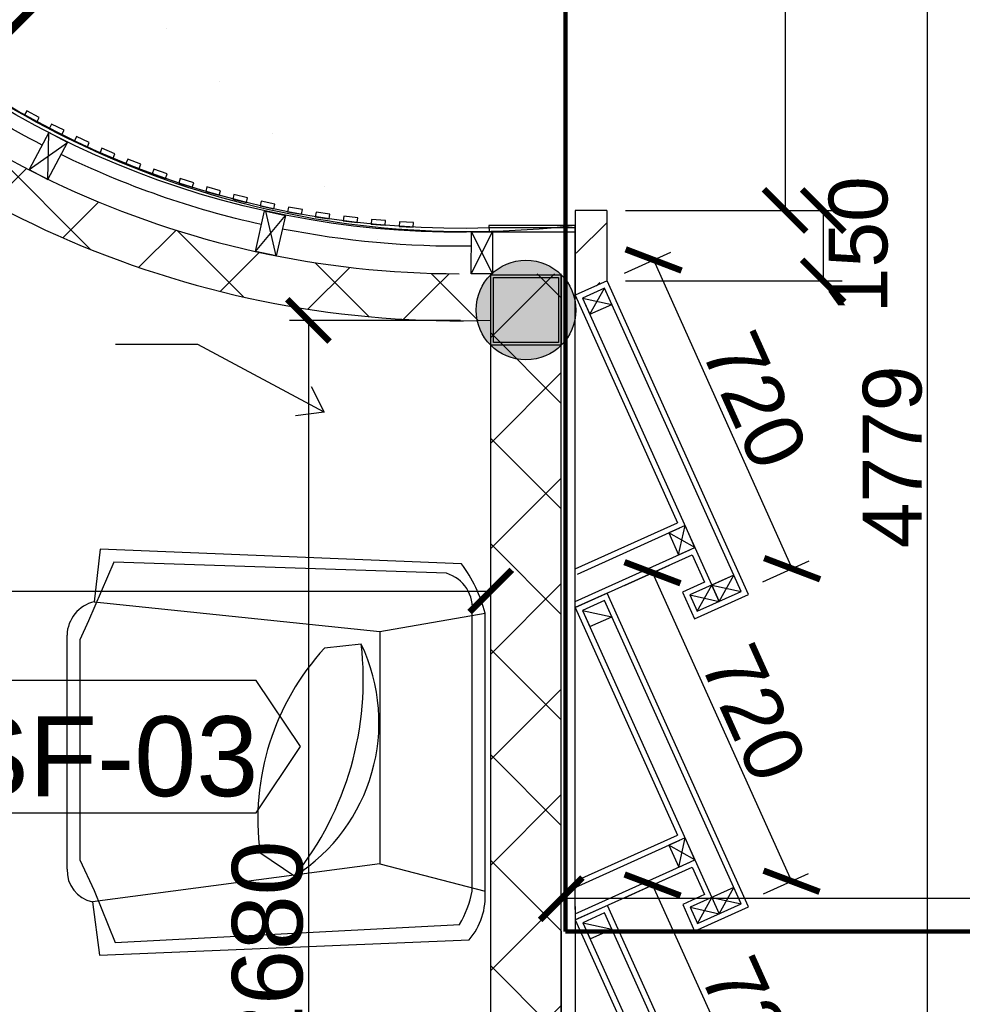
# Model space of a CAD drawing. Header units: millimetres. Extents: x 0 to 3025797, y 0 to 2968463.
# Tile 10 of 26: x 133922 to 135926, y 450889 to 452985. Entities that reach past the tile are written whole.
import ezdxf
from ezdxf import colors
from ezdxf.entities.mleader import LeaderData, LeaderLine
from ezdxf.enums import TextEntityAlignment as Align
from ezdxf.math import Vec2, Vec3

# ---------------------------------------------------------------- set-up
doc = ezdxf.new("R2010")
doc.units = ezdxf.units.MM
doc.header["$PDMODE"] = 35
doc.layers.get('0').update_dxf_attribs({"color": 252})
doc.layers.get('Defpoints').update_dxf_attribs({"color": 9})
for name, color, linetype in [('100 wall', 252, 'Continuous'), ('corridor', 252, 'Continuous'), ('DIM - PARTITION LINEOUT', 252, 'Continuous'), ('FLR-TEXT', 252, 'Continuous'), ('FURN', 252, 'Continuous'), ('FURN - LOOSE', 252, 'Continuous'), ('FURN-ANNO-TAG', 252, 'Continuous'), ('FURNITURE', 252, 'Continuous'), ('NEW I SECTION ADD', 252, 'Continuous'), ('partition', 252, 'Continuous'), ('TEXT', 252, 'Continuous'), ('TEXT-LEGN', 252, 'Continuous')]:
    doc.layers.add(name, color=color, linetype=linetype)
for name, color, linetype, lineweight in [('150 wall', 252, 'Continuous', 30), ('A-FLOR-OTLN', 252, 'Continuous', 100), ('C-BEAM-1', 252, 'Continuous', 20)]:
    doc.layers.add(name, color=color, linetype=linetype, lineweight=lineweight)
doc.styles.add('ARIAL', font='arial.ttf')
doc.styles.get("Standard").update_dxf_attribs({"font": 'arial.ttf'})
doc.dimstyles.new('DIM 75', dxfattribs={"dimtxt": 150, "dimasz": 90, "dimexe": 40, "dimexo": 40, "dimgap": 10, "dimtad": 1, "dimdec": 0, "dimzin": 0, "dimdsep": 46, "dimtxsty": 'ARIAL', "dimblk": 'ARCHTICK', "dimcen": 0, "dimclrd": 8, "dimclre": 8, "dimclrt": 256, "dimadec": 0, "dimazin": 0, "dimtfac": 1, "dimtdec": 0, "dimtmove": 2, "dimatfit": 3, "dimfxl": 100, "dimtolj": 1, "dimtzin": 0, "dimlwd": -1, "dimlwe": -1, "dimarcsym": 0})

# ---------------------------------------------------------------- blocks, each defined once
blk = doc.blocks.new('A$Cba75a9a6')
blk.add_wipeout([(1120.1, 326.5), (1087.3, 1112.5), (1038.8, 1139.7), (983.7, 1146.2), (392.5, 1146.2), (337.5, 1126.4), (287.3, 1096.4), (256.1, 327.4), (367.7, 312.5), (393.6, 274.1), (439, 257.2), (937.2, 257.2), (981.5, 271.8), (1006.5, 311.3)]).dxf.layer = 'FURNITURE'
at = {"layer": 'FURNITURE'}
for p, q in [((983.7, 1146.2), (392.5, 1146.2)), ((431.3, 922.8), (392.5, 1146.2)), ((925.7, 922.5), (983.7, 1146.2)), ((983.7, 1119), (392.5, 1119)), ((1120.1, 326.5), (1087.3, 1112.5)), ((287.3, 1096.4), (256.1, 327.4)), ((1092.8, 359.4), (1055, 1092.3)), ((307.5, 1064), (283.4, 356.7)), ((368.1, 315.3), (431.3, 922.8)), ((431.3, 922.8), (925.7, 922.5)), ((925.7, 922.5), (1006.5, 311.3)), ((457.9, 883), (466.5, 805.1)), ((901.3, 667.6), (951.8, 741.5)), ((283.4, 356.7), (408.5, 303.2)), ((982.2, 315.3), (1092.8, 359.4)), ((256.1, 327.4), (368.1, 315.3)), ((917.4, 284.5), (982.2, 315.3)), ((1006.5, 311.3), (1120.1, 326.5)), ((408.5, 303.2), (448.7, 284.5)), ((448.7, 284.5), (917.4, 284.5)), ((439, 257.2), (937.2, 257.2))]:
    blk.add_line(p, q, dxfattribs=at)
for centre, radius, start, end in [((467.5, 851.9), 303.7, 104.296, 126.4061), ((995, 1004.8), 141.9, 49.4072, 94.5532), ((381.9, 1042), 77.6, 82.1574, 163.5533), ((938.3, 888.7), 234.6, 60.18, 78.8415), ((624.7, 532.5), 388.2, 32.5848, 115.4491), ((533.7, 214.5), 672.8, 51.5722, 96.4616), ((831, 1201.6), 538.6, 227.4054, 277.4999), ((440.9, 331.9), 74.7, 192.8666, 268.5307), ((939.1, 326.2), 69, 268.4311, 347.461)]:
    blk.add_arc(centre, radius, start, end, dxfattribs=at)
blk = doc.blocks.new('_ArchTick')
at = {"color": 0, "linetype": 'ByBlock', "const_width": 0.15}
blk.add_lwpolyline([(-0.5, -0.5), (0.5, 0.5)], dxfattribs=at)
blk = doc.blocks.new('*D3234')
at = {"layer": 'Defpoints', "color": 0, "transparency": 16777216}
for p in [(135073.4, 451084.9), (137469.9, 451044.2), (135073.4, 450580.4)]:
    blk.add_point(p, dxfattribs=at)
at = {"layer": 'DIM - PARTITION LINEOUT', "color": 8}
for p, q in [((135073.4, 451044.9), (135073.4, 450540.4)), ((137469.9, 451004.2), (137469.9, 450540.4)), ((137469.9, 450580.4), (135073.4, 450580.4))]:
    blk.add_line(p, q, dxfattribs=at)
at = {"layer": 'DIM - PARTITION LINEOUT', "color": 8, "xscale": 90, "yscale": 90, "zscale": 90, "rotation": 180}
blk.add_blockref('_ArchTick', (135073.4, 450580.4), dxfattribs=at)
at = {"layer": 'DIM - PARTITION LINEOUT', "color": 8, "xscale": 90, "yscale": 90, "zscale": 90}
blk.add_blockref('_ArchTick', (137469.9, 450580.4), dxfattribs=at)
at = {"layer": 'DIM - PARTITION LINEOUT', "insert": (136271.7, 450654.3), "char_height": 125, "attachment_point": 5, "style": 'ARIAL'}
blk.add_mtext('\\A1;2397', dxfattribs=at)
blk = doc.blocks.new('*D3449')
at = {"layer": 'Defpoints', "color": 0, "transparency": 16777216}
for p in [(135170.1, 452578.8), (135170.1, 452429.2), (135630.6, 452429.2)]:
    blk.add_point(p, dxfattribs=at)
at = {"layer": 'DIM - PARTITION LINEOUT', "color": 8}
for p, q in [((135210.1, 452578.8), (135670.6, 452578.8)), ((135630.6, 452578.8), (135630.6, 452429.2)), ((135210.1, 452429.2), (135670.6, 452429.2))]:
    blk.add_line(p, q, dxfattribs=at)
at = {"layer": 'DIM - PARTITION LINEOUT', "color": 8, "xscale": 90, "yscale": 90, "zscale": 90}
for p, rotation in [((135630.6, 452578.8), 89.99988776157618), ((135630.6, 452429.2), 269.9998877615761)]:
    blk.add_blockref('_ArchTick', p, dxfattribs=dict(at, rotation=rotation))
at = {"layer": 'DIM - PARTITION LINEOUT', "insert": (135705.5, 452505.9), "char_height": 125, "attachment_point": 5, "rotation": 89.9999, "style": 'ARIAL'}
blk.add_mtext('\\A1;150', dxfattribs=at)
blk = doc.blocks.new('*D3242')
at = {"layer": 'Defpoints', "color": 0, "transparency": 16777216}
for p in [(135171.2, 452429.2), (135564.5, 451816.5), (135465.8, 451772.3)]:
    blk.add_point(p, dxfattribs=at)
at = {"layer": 'DIM - PARTITION LINEOUT', "color": 8}
for p, q in [((135207.7, 452445.6), (135306.4, 452489.9)), ((135269.9, 452473.5), (135564.5, 451816.5)), ((135502.3, 451788.6), (135601, 451832.9))]:
    blk.add_line(p, q, dxfattribs=at)
at = {"layer": 'DIM - PARTITION LINEOUT', "color": 8, "xscale": 90, "yscale": 90, "zscale": 90}
for p, rotation in [((135269.9, 452473.5), 114.1544434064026), ((135564.5, 451816.5), 294.1544434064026)]:
    blk.add_blockref('_ArchTick', p, dxfattribs=dict(at, rotation=rotation))
at = {"layer": 'DIM - PARTITION LINEOUT', "insert": (135484.6, 452175.2), "char_height": 125, "attachment_point": 5, "rotation": 294.1544, "style": 'ARIAL'}
blk.add_mtext('\\A1;720', dxfattribs=at)
blk = doc.blocks.new('*D3243')
at = {"layer": 'Defpoints', "color": 0, "transparency": 16777216}
for p in [(135171.4, 451764.6), (135563.2, 451151.4), (135467, 451108.1)]:
    blk.add_point(p, dxfattribs=at)
at = {"layer": 'DIM - PARTITION LINEOUT', "color": 8}
for p, q in [((135207.8, 451781), (135304, 451824.3)), ((135267.5, 451807.9), (135563.2, 451151.4)), ((135503.5, 451124.5), (135599.6, 451167.8))]:
    blk.add_line(p, q, dxfattribs=at)
at = {"layer": 'DIM - PARTITION LINEOUT', "color": 8, "xscale": 90, "yscale": 90, "zscale": 90}
for p, rotation in [((135267.5, 451807.9), 114.2425013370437), ((135563.2, 451151.4), 294.2425013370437)]:
    blk.add_blockref('_ArchTick', p, dxfattribs=dict(at, rotation=rotation))
at = {"layer": 'DIM - PARTITION LINEOUT', "insert": (135482.7, 451509.9), "char_height": 125, "attachment_point": 5, "rotation": 294.2425, "style": 'ARIAL'}
blk.add_mtext('\\A1;720', dxfattribs=at)
blk = doc.blocks.new('*D3248')
at = {"layer": 'Defpoints', "color": 0, "transparency": 16777216}
for p in [(134856.1, 454444.1), (136032.3, 449648.7), (136431.1, 449648.7)]:
    blk.add_point(p, dxfattribs=at)
at = {"layer": 'DIM - PARTITION LINEOUT', "color": 8}
for p, q in [((134896.1, 454444.1), (136471.1, 454444.1)), ((136431.1, 454444.1), (136431.1, 449648.7)), ((136072.3, 449648.7), (136471.1, 449648.7))]:
    blk.add_line(p, q, dxfattribs=at)
at = {"layer": 'DIM - PARTITION LINEOUT', "color": 8, "xscale": 90, "yscale": 90, "zscale": 90}
for p, rotation in [((136431.1, 454444.1), 90), ((136431.1, 449648.7), 270)]:
    blk.add_blockref('_ArchTick', p, dxfattribs=dict(at, rotation=rotation))
at = {"layer": 'DIM - PARTITION LINEOUT', "insert": (136357.3, 452046.4), "char_height": 125, "attachment_point": 5, "rotation": 90, "style": 'ARIAL'}
blk.add_mtext('\\A1;4795', dxfattribs=at)
blk = doc.blocks.new('*D3254')
at = {"layer": 'Defpoints', "color": 0, "transparency": 16777216}
for p in [(135171.5, 451099.9), (135563.3, 450486.7), (135467.2, 450443.4)]:
    blk.add_point(p, dxfattribs=at)
at = {"layer": 'DIM - PARTITION LINEOUT', "color": 8}
for p, q in [((135208, 451116.4), (135304.2, 451159.7)), ((135267.7, 451143.2), (135563.3, 450486.7)), ((135503.6, 450459.9), (135599.8, 450503.2))]:
    blk.add_line(p, q, dxfattribs=at)
at = {"layer": 'DIM - PARTITION LINEOUT', "color": 8, "xscale": 90, "yscale": 90, "zscale": 90}
for p, rotation in [((135267.7, 451143.2), 114.2425013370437), ((135563.3, 450486.7), 294.2425013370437)]:
    blk.add_blockref('_ArchTick', p, dxfattribs=dict(at, rotation=rotation))
at = {"layer": 'DIM - PARTITION LINEOUT', "insert": (135482.8, 450845.3), "char_height": 125, "attachment_point": 5, "rotation": 294.2425, "style": 'ARIAL'}
blk.add_mtext('\\A1;720', dxfattribs=at)
blk = doc.blocks.new('*D3157')
at = {"layer": 'Defpoints', "color": 0, "transparency": 16777216}
for p in [(134856.2, 454444.1), (134856.1, 449665), (135851.8, 449665)]:
    blk.add_point(p, dxfattribs=at)
at = {"layer": 'DIM - PARTITION LINEOUT', "color": 8}
for p, q in [((134896.2, 454444.1), (135891.8, 454444.1)), ((135851.8, 454444.1), (135851.8, 449665)), ((134896.1, 449665), (135891.8, 449665))]:
    blk.add_line(p, q, dxfattribs=at)
at = {"layer": 'DIM - PARTITION LINEOUT', "color": 8, "xscale": 90, "yscale": 90, "zscale": 90}
for p, rotation in [((135851.8, 454444.1), 90), ((135851.8, 449665), 270)]:
    blk.add_blockref('_ArchTick', p, dxfattribs=dict(at, rotation=rotation))
at = {"layer": 'DIM - PARTITION LINEOUT', "insert": (135778, 452054.5), "char_height": 125, "attachment_point": 5, "rotation": 90, "style": 'ARIAL'}
blk.add_mtext('\\A1;4779', dxfattribs=at)
blk = doc.blocks.new('*D3163')
at = {"layer": 'Defpoints', "color": 0, "transparency": 16777216}
for p in [(135073.4, 451114.3), (135073.4, 451084.8), (137470, 451044.1)]:
    blk.add_point(p, dxfattribs=at)
at = {"layer": 'DIM - PARTITION LINEOUT', "color": 8}
for p, q in [((135073.4, 451124.8), (135073.4, 451154.3)), ((137470, 451084.1), (137470, 451154.3)), ((137470, 451114.3), (135073.4, 451114.3))]:
    blk.add_line(p, q, dxfattribs=at)
at = {"layer": 'DIM - PARTITION LINEOUT', "color": 8, "xscale": 90, "yscale": 90, "zscale": 90, "rotation": 180}
blk.add_blockref('_ArchTick', (135073.4, 451114.3), dxfattribs=at)
at = {"layer": 'DIM - PARTITION LINEOUT', "color": 8, "xscale": 90, "yscale": 90, "zscale": 90}
blk.add_blockref('_ArchTick', (137470, 451114.3), dxfattribs=at)
at = {"layer": 'DIM - PARTITION LINEOUT', "insert": (136271.7, 451188.2), "char_height": 125, "attachment_point": 5, "style": 'ARIAL'}
blk.add_mtext('\\A1;2397', dxfattribs=at)
blk = doc.blocks.new('*D3176')
at = {"layer": 'Defpoints', "color": 0, "transparency": 16777216}
for p in [(131804.9, 452049.2), (134923.5, 451768.9), (134923.5, 451701.2)]:
    blk.add_point(p, dxfattribs=at)
at = {"layer": 'DIM - PARTITION LINEOUT', "color": 8}
for p, q in [((131804.9, 452009.2), (131804.9, 451728.9)), ((134923.5, 451741.2), (134923.5, 451808.9)), ((131804.9, 451768.9), (134923.5, 451768.9))]:
    blk.add_line(p, q, dxfattribs=at)
at = {"layer": 'DIM - PARTITION LINEOUT', "color": 8, "xscale": 90, "yscale": 90, "zscale": 90, "rotation": 180}
blk.add_blockref('_ArchTick', (131804.9, 451768.9), dxfattribs=at)
at = {"layer": 'DIM - PARTITION LINEOUT', "color": 8, "xscale": 90, "yscale": 90, "zscale": 90}
blk.add_blockref('_ArchTick', (134923.5, 451768.9), dxfattribs=at)
at = {"layer": 'DIM - PARTITION LINEOUT', "insert": (133364.2, 451842.8), "char_height": 125, "attachment_point": 5, "style": 'ARIAL'}
blk.add_mtext('\\A1;3119', dxfattribs=at)
blk = doc.blocks.new('*D3331')
at = {"layer": 'Defpoints', "color": 0, "transparency": 16777216}
for p in [(134899.4, 452344.6), (134535.7, 449665), (134899.7, 449665)]:
    blk.add_point(p, dxfattribs=at)
at = {"layer": 'DIM - PARTITION LINEOUT', "color": 8, "transparency": 16777216}
for p, q in [((134859.4, 452344.6), (134495.7, 452344.6)), ((134535.7, 452344.6), (134535.7, 449665)), ((134859.7, 449665), (134495.7, 449665))]:
    blk.add_line(p, q, dxfattribs=at)
at = {"layer": 'DIM - PARTITION LINEOUT', "color": 8, "transparency": 16777216, "xscale": 90, "yscale": 90, "zscale": 90}
for p, rotation in [((134535.7, 452344.6), 90), ((134535.7, 449665), 270)]:
    blk.add_blockref('_ArchTick', p, dxfattribs=dict(at, rotation=rotation))
at = {"layer": 'DIM - PARTITION LINEOUT', "transparency": 16777216, "insert": (134449.2, 451004.8), "char_height": 150, "attachment_point": 5, "rotation": 90, "style": 'ARIAL'}
blk.add_mtext('\\A1;2680', dxfattribs=at)
blk = doc.blocks.new('*D2970')
at = {"layer": 'Defpoints', "color": 0, "transparency": 16777216}
for p in [(134856.2, 454444.1), (135170.1, 452578.8), (135549.6, 452578.8)]:
    blk.add_point(p, dxfattribs=at)
at = {"layer": 'DIM - PARTITION LINEOUT', "color": 8, "transparency": 16777216}
for p, q in [((134896.2, 454444.1), (135589.6, 454444.1)), ((135549.6, 454444.1), (135549.6, 452578.8)), ((135210.1, 452578.8), (135589.6, 452578.8))]:
    blk.add_line(p, q, dxfattribs=at)
at = {"layer": 'DIM - PARTITION LINEOUT', "color": 8, "transparency": 16777216, "xscale": 90, "yscale": 90, "zscale": 90}
for p, rotation in [((135549.6, 454444.1), 90), ((135549.6, 452578.8), 270)]:
    blk.add_blockref('_ArchTick', p, dxfattribs=dict(at, rotation=rotation))
at = {"layer": 'DIM - PARTITION LINEOUT', "transparency": 16777216, "insert": (135463, 453511.5), "char_height": 150, "attachment_point": 5, "rotation": 90, "style": 'ARIAL'}
blk.add_mtext('\\A1;1865', dxfattribs=at)
blk = doc.blocks.new('A$C7c14f6ef')
at = {"layer": 'A-FLOR-OTLN'}
blk.add_lwpolyline([(-20799.5, -52934), (48400, -52933.6), (48400, -49500), (47000, -49500), (47000, -46500), (48400, -46500), (48400, -44300), (39277.8, -44300), (39277.8, -40400), (37000, -40400), (37000, -35984.2), (34575, -35984.2), (34575, -38186.2), (18999.9, -38186), (18999.9, -35400), (14000, -35400), (14000, -38200), (-17759.3, -38200)], dxfattribs=at)
blk = doc.blocks.new('_TagSlot')
at = {"color": 0, "linetype": 'ByBlock', "lineweight": -2, "transparency": 16777216}
for p, q in [((-4, 4), (4, 4)), ((-4, -4), (4, -4))]:
    blk.add_line(p, q, dxfattribs=at)
for centre, start, end in [((-4, 0), 90, 270), ((4, 0), 270, 90)]:
    blk.add_arc(centre, 4, start, end, dxfattribs=at)
at = {"layer": 'FURN', "color": 0, "transparency": 16777216, "style": 'ARIAL'}
blk.add_attdef('M-01', text='', height=2.5, dxfattribs=at).set_placement((0, -1.5), align=Align.CENTER)
blk = doc.blocks.new('_DotSmall')
at = {"color": 0, "linetype": 'ByBlock', "const_width": 0.5}
blk.add_lwpolyline([(-0.0625, 0, 1), (0.0625, 0, 1)], format="xyb", close=True, dxfattribs=at)

msp = doc.modelspace()

# ---------------------------------------------------------------- hatches: boundary and pattern name
h = msp.add_hatch(color=152)
h.dxf.hatch_style = 1
edge = h.paths.add_edge_path()
edge.add_arc((134998.458, 452366.902), 106.066, 0, 360)
at = {"layer": 'partition'}
h = msp.add_hatch(dxfattribs=at)
h.set_pattern_fill('BRASS', color=8, scale=25, angle=45)
h.set_pattern_definition([(45, (2.47, 132840.61), (-112.2532, 112.2532), []), (45, (-53.65, 132896.73), (-112.2532, 112.2532), [79.375, -39.6875])])
h.paths.add_polyline_path([(135170.042, 452578.813), (135105.271, 452578.813), (135105.311, 452397.361), (135170.042, 452429.236)])

# ---------------------------------------------------------------- linework, layer by layer
at = {"layer": '100 wall'}
for radius, start, end in [(2000, 170.455021, 270), (2100, 171.660719, 271.835944)]:
    msp.add_arc((134856.179, 454444.124), radius, start, end, dxfattribs=at)
at = {"layer": '150 wall'}
msp.add_line((135073.431, 449648.828), (135073.458, 452444.124), dxfattribs=at)
at = {"layer": 'NEW I SECTION ADD'}
for points in [[(134923.458, 452441.902), (135073.458, 452441.902), (135073.458, 452291.902), (134923.458, 452291.902)], [(134929.458, 452435.902), (135067.458, 452435.902), (135067.458, 452297.902), (134929.458, 452297.902)]]:
    msp.add_lwpolyline(points, close=True, dxfattribs=at)
at = {"layer": 'NEW I SECTION ADD', "color": 163}
msp.add_circle((134998.458, 452366.902), 106.066, dxfattribs=at)
at = {"layer": 'partition'}
for p, q in [((133981.324, 452644.754), (133983.762, 452744.298)), ((133941.565, 452666.092), (134023.717, 452723.325)), ((134423.349, 452491.521), (134486.767, 452568.356)), ((134467.457, 452482.006), (134445.117, 452577.338)), ((135102.797, 452546.675), (134919.797, 452546.675)), ((134882.153, 452444.293), (134927.51, 452533.062)), ((134882.386, 452532.714), (134927.275, 452443.783)), ((134920.104, 452533.628), (135102.807, 452533.667))]:
    msp.add_line(p, q, dxfattribs=at)
at = {"layer": 'partition', "color": 8}
for p, q in [((135170.12, 452578.812), (135102.797, 452578.812)), ((135102.797, 452578.812), (135102.839, 452391.353)), ((135171.224, 452429.233), (135171.224, 452578.81)), ((135102.797, 452546.675), (134919.797, 452546.675)), ((134919.797, 452546.675), (134920.104, 452533.628)), ((134920.104, 452533.628), (135102.807, 452533.667)), ((135134.253, 452357.759), (135165.16, 452413.344)), ((135118.655, 452392.41), (135180.758, 452378.693)), ((135118.702, 452392.431), (135409.32, 451746.827)), ((135102.988, 451816.045), (135320.842, 451914.146)), ((135107.915, 451805.103), (135325.769, 451903.204)), ((135357.644, 451861.625), (135302.058, 451892.533)), ((135322.992, 451846.027), (135336.709, 451908.131)), ((135103, 451746.958), (135346.7, 451856.697)), ((135103.009, 451733.801), (135351.627, 451845.756)), ((135409.32, 451746.827), (135440.227, 451802.412)), ((135072.214, 451782.187), (135073.452, 451782.745)), ((135362.814, 451725.892), (135393.722, 451781.478)), ((135362.814, 451725.892), (135455.825, 451767.761)), ((135393.722, 451781.478), (135455.825, 451767.761)), ((135347.216, 451760.544), (135409.32, 451746.827)), ((135118.874, 451727.791), (135180.977, 451714.074)), ((135103.159, 451151.405), (135321.013, 451249.506)), ((135323.166, 451181.386), (135336.883, 451243.489)), ((135103.156, 451138.242), (135325.94, 451238.564)), ((135357.817, 451196.984), (135302.232, 451227.891)), ((135103.17, 451082.317), (135346.872, 451192.057)), ((135103.18, 451069.161), (135351.799, 451181.115)), ((135409.491, 451082.186), (135440.399, 451137.772)), ((135362.986, 451061.252), (135393.893, 451116.837)), ((135393.893, 451116.837), (135455.997, 451103.121)), ((135347.388, 451095.903), (135409.491, 451082.186)), ((135119.045, 451063.151), (135181.149, 451049.434))]:
    msp.add_line(p, q, dxfattribs=at)
at = {"layer": 'partition'}
for points in [[(134920.104, 452533.628, -0.42620416), (132956.256, 454444.11), (132956.256, 454820.891)], [(135102.805, 452541.667), (134919.818, 452541.628, -0.425457), (132964.256, 454443.935), (132964.256, 454820.891)], [(133969.514, 452717.892, -0.0591599), (133592.853, 452972.952)], [(134882.307, 452502.71, -0.05246238), (134480.273, 452539.317)]]:
    msp.add_lwpolyline(points, format="xyb", dxfattribs=at)
for points in [[(133932.149, 452782.273), (133958.586, 452768.092), (133963.313, 452776.904), (133936.876, 452791.085)], [(133984.808, 452753.787), (134011.681, 452740.45), (134016.126, 452749.408), (133989.254, 452762.744)], [(133983.959, 452744.664), (133941.565, 452666.092), (133981.324, 452644.754), (134023.717, 452723.325)], [(134038.343, 452726.983), (134065.625, 452714.505), (134069.784, 452723.599), (134042.502, 452736.077)], [(134092.7, 452701.89), (134120.364, 452690.282), (134124.233, 452699.503), (134096.569, 452711.111)], [(134147.825, 452678.531), (134175.843, 452667.806), (134179.418, 452677.145), (134151.4, 452687.87)], [(134203.663, 452656.931), (134232.006, 452647.099), (134235.283, 452656.546), (134206.94, 452666.378)], [(134260.157, 452637.11), (134288.797, 452628.181), (134291.774, 452637.728), (134263.133, 452646.657)], [(134317.25, 452619.09), (134346.159, 452611.073), (134348.832, 452620.71), (134319.923, 452628.727)], [(134374.886, 452602.888), (134404.035, 452595.791), (134406.4, 452605.507), (134377.252, 452612.604)], [(134433.007, 452588.521), (134462.365, 452582.351), (134464.422, 452592.137), (134435.063, 452598.307)], [(134491.553, 452576.002), (134521.093, 452570.765), (134522.838, 452580.612), (134493.299, 452585.848)], [(134486.767, 452568.356), (134467.457, 452482.006), (134423.348, 452491.519), (134442.658, 452577.868)], [(134550.467, 452565.344), (134580.157, 452561.046), (134581.59, 452570.943), (134551.899, 452575.241)], [(134609.689, 452556.559), (134639.5, 452553.204), (134640.619, 452563.141), (134610.807, 452566.496)], [(134669.159, 452549.654), (134699.062, 452547.246), (134699.865, 452557.213), (134669.962, 452559.622)], [(134728.818, 452544.638), (134758.783, 452543.178), (134759.269, 452553.166), (134729.305, 452554.626)], [(134927.51, 452533.062), (134927.275, 452443.783), (134882.152, 452444.002), (134882.388, 452533.28)]]:
    msp.add_lwpolyline(points, close=True, dxfattribs=at)
at = {"layer": 'partition', "color": 251}
msp.add_lwpolyline([(134436.114, 452548.606, -0.05872306), (134009.856, 452697.635)], format="xyb", dxfattribs=at)
at = {"layer": 'partition'}
msp.add_lwpolyline([(135103.535, 449648.762), (135102.8, 452533.667)], dxfattribs=at)
at = {"layer": 'partition', "color": 8}
for points in [[(135351.627, 451845.756), (135378.047, 451787.575), (135331.539, 451766.647), (135356.914, 451709.844), (135471.81, 451761.565), (135171.224, 452429.234), (135102.834, 452398.448), (135320.842, 451914.146)], [(135165.208, 452413.366), (135118.655, 452392.41), (135134.253, 452357.759), (135180.758, 452378.693), (135165.16, 452413.344)], [(135440.227, 451802.412), (135165.208, 452413.366)], [(135346.701, 451856.699), (135346.702, 451856.698)], [(135440.227, 451802.412), (135347.216, 451760.544), (135362.814, 451725.892)], [(135455.825, 451767.761), (135440.227, 451802.412), (135393.722, 451781.478)], [(135409.32, 451746.827), (135393.722, 451781.478)], [(135351.799, 451181.115), (135378.218, 451122.935), (135331.71, 451102.007), (135357.085, 451045.204), (135471.981, 451096.924), (135171.396, 451764.594), (135103.006, 451733.808), (135321.013, 451249.506)], [(135455.997, 451103.121), (135165.379, 451748.725)], [(135118.874, 451727.791), (135409.491, 451082.186)], [(135440.399, 451137.772), (135347.388, 451095.903), (135362.986, 451061.252)], [(135455.997, 451103.121), (135440.399, 451137.772)], [(135467.111, 450443.406), (135171.568, 451099.953), (135103.177, 451069.167), (135321.185, 450584.865)], [(135362.986, 451061.252), (135455.997, 451103.121)], [(135165.551, 451084.085), (135119.045, 451063.151), (135134.644, 451028.5), (135181.149, 451049.434)], [(135451.243, 450449.423), (135165.551, 451084.085)], [(135119.045, 451063.151), (135404.737, 450428.488)]]:
    msp.add_lwpolyline(points, dxfattribs=at)
for points in [[(135357.644, 451861.625), (135336.709, 451908.131), (135302.058, 451892.533), (135322.992, 451846.027)], [(135134.472, 451693.14), (135180.977, 451714.074), (135165.379, 451748.725), (135118.874, 451727.791)], [(135357.817, 451196.984), (135336.883, 451243.489), (135302.232, 451227.891), (135323.166, 451181.386)]]:
    msp.add_lwpolyline(points, close=True, dxfattribs=at)

# ---------------------------------------------------------------- block references
at = {"layer": 'FURN - LOOSE', "rotation": 270}
msp.add_blockref('A$Cba75a9a6', (133765.14, 452114.098), dxfattribs=at)

# ---------------------------------------------------------------- texts
at = {"layer": 'TEXT', "insert": (116795.44, 452378.363), "char_height": 134.4, "width": 1986.78915, "attachment_point": 1}
msp.add_mtext('\\pi525.74491;± 0.15 FFL.', dxfattribs=at)

# ---------------------------------------------------------------- dimensions: what is measured, and where the dimension line sits
at = {"layer": 'DIM - PARTITION LINEOUT'}
dim = msp.add_linear_dim(base=(135549.581, 452578.812), p1=(134856.179, 454444.124), p2=(135170.12, 452578.812), angle=90, dimstyle='DIM 75', override={"dimpost": '\\X'}, dxfattribs=at)
dim.commit()
dim.dimension.update_dxf_attribs({"geometry": '*D2970', "text_midpoint": (135462.995, 453511.468)})
dim = msp.add_linear_dim(base=(135630.562, 452429.235), p1=(135170.12, 452578.812), p2=(135170.12, 452429.236), angle=269.999888, dimstyle='DIM 75', override={"dimtxt": 125, "dimpost": '\\X'}, dxfattribs=at)
dim.commit()
dim.dimension.update_dxf_attribs({"geometry": '*D3449', "text_midpoint": (135705.45, 452505.868), "dimtype": 161})
for p1, p2, distance, picture, middle in [((135171.224, 452429.233), (135465.847, 451772.272), 108.143, '*D3242', (135484.569, 452175.212)), ((135171.354, 451764.578), (135466.987, 451108.068), 105.484, '*D3243', (135482.664, 451509.946)), ((135171.526, 451099.937), (135467.159, 450443.428), 105.484, '*D3254', (135482.836, 450845.305))]:
    dim = msp.add_aligned_dim(p1=p1, p2=p2, distance=distance, dimstyle='DIM 75', override={"dimtxt": 125, "dimpost": '\\X'}, dxfattribs=at)
    dim.commit()
    dim.dimension.update_dxf_attribs({"geometry": picture, "text_midpoint": middle})
for base, p1, p2, picture, middle in [((135073.446, 451114.29), (137469.997, 451044.124), (135073.446, 451084.805), '*D3163', (136271.721, 451188.154)), ((135073.375, 450580.397), (137469.927, 451044.201), (135073.375, 451084.882), '*D3234', (136271.651, 450654.262))]:
    dim = msp.add_linear_dim(base=base, p1=p1, p2=p2, dimstyle='DIM 75', override={"dimtxt": 125, "dimpost": '\\X'}, dxfattribs=at)
    dim.commit()
    dim.dimension.update_dxf_attribs({"geometry": picture, "text_midpoint": middle})

# ---------------------------------------------------------------- leaders
at = {"layer": 'FURN-ANNO-TAG'}
msp.add_leader([(134569.376, 452149.642), (134300.554, 452293.334), (134125.486, 452293.334)], dimstyle='DIM 75', override={"dimasz": 50, "dimgap": 10, "dimtad": 0, "dimldrblk": 'Open90'}, dxfattribs=at)

# ---------------------------------------------------------------- next in the draw order: hatches: boundary and pattern name
at = {"layer": '150 wall'}
h = msp.add_hatch(dxfattribs=at)
h.set_pattern_fill('ANSI37', color=256, scale=50)
h.set_pattern_definition([(45, (0, 132840.6), (-112.2532, 112.2532), []), (135, (0, 132840.6), (-112.2532, -112.2532), [])])
edge = h.paths.add_edge_path()
edge.add_line((132756.179, 454748.658), (132856.179, 454748.735))
edge.add_line((132856.179, 454748.735), (132856.179, 454444.124))
edge.add_arc((134856.179, 454444.124), 2000, 180, 270)
edge.add_line((134856.179, 452444.124), (135073.458, 452444.122))
edge.add_line((135073.458, 452444.122), (135073.458, 449648.828))
edge.add_line((135073.458, 449648.828), (134923.47, 449648.836))
edge.add_line((134923.47, 449648.836), (134923.418, 452344.047))
edge.add_line((134923.418, 452344.047), (134856.179, 452344.124))
edge.add_arc((134857.566, 454445.511), 2101.388, 180.037831, 269.962169, ccw=False)
edge.add_line((132756.179, 454444.124), (132756.179, 454748.658))

# ---------------------------------------------------------------- next in the draw order: linework, layer by layer
msp.add_line((134923.431, 449648.83), (134923.458, 452444.125), dxfattribs=at)
at = {"layer": 'corridor'}
msp.add_lwpolyline([(135103.458, 449648.836), (135102.72, 452546.749, -0.4483247), (132956.179, 454444.184), (132956.179, 454820.964)], format="xyb", dxfattribs=at)
at = {"layer": 'FURN-ANNO-TAG', "elevation": 0}
msp.add_lwpolyline([(134424.621, 451578.766), (133794.004, 451578.766), (133699.709, 451437.913), (133794.004, 451297.06), (134424.621, 451297.06), (134518.916, 451437.913)], close=True, dxfattribs=at)

# ---------------------------------------------------------------- next in the draw order: block references
at = {"layer": 'C-BEAM-1'}
msp.add_blockref('A$C7c14f6ef', (95804.895, 495344.124), dxfattribs=at)

# ---------------------------------------------------------------- next in the draw order: texts
at = {"layer": 'FURN-ANNO-TAG', "insert": (133782.671, 451502.393), "char_height": 170, "attachment_point": 1, "style": 'ARIAL'}
msp.add_mtext_dynamic_manual_height_columns('SF-03    ', width=1743.71906, gutter_width=2, heights=[0], dxfattribs=at)
at = {"layer": 'TEXT', "insert": (132928.786, 454130.213), "char_height": 150, "width": 1986.78915, "attachment_point": 1, "rotation": 315}
msp.add_mtext('\\pi465.93891;feature wall', dxfattribs=at)
at = {"layer": 'TEXT', "insert": (116871.099, 451251.494), "char_height": 134.4, "width": 1986.78915, "attachment_point": 1}
msp.add_mtext('\\pi600.00412;STEP UP', dxfattribs=at)
at = {"layer": 'TEXT-LEGN', "attachment_point": 1}
for s, insert, char_height, width, rotation in [('\\pi1732.23118;DIGITAL WALL', (126988.069, 463557.777), 100, 4411.32457, 355.905757), ('\\pi1573.67981;WELCOME DESK', (134359.31, 463531.38), 134.4, 4678.29113, 314.458393), ('\\pi1573.67981;WELCOME DESK', (133606.682, 456370.108), 134.4, 4678.29113, 314.458393)]:
    msp.add_mtext(s, dxfattribs=dict(at, insert=insert, char_height=char_height, width=width, rotation=rotation))

# ---------------------------------------------------------------- next in the draw order: dimensions: what is measured, and where the dimension line sits
at = {"layer": 'DIM - PARTITION LINEOUT'}
for base, p1, p2, picture, middle in [((136431.085, 449648.679), (134856.101, 454444.124), (136032.263, 449648.679), '*D3248', (136357.264, 452046.401)), ((135851.782, 449664.953), (134856.179, 454444.124), (134856.132, 449664.953), '*D3157', (135777.961, 452054.538))]:
    dim = msp.add_linear_dim(base=base, p1=p1, p2=p2, angle=90, dimstyle='DIM 75', override={"dimtxt": 125, "dimpost": '\\X'}, dxfattribs=at)
    dim.commit()
    dim.dimension.update_dxf_attribs({"geometry": picture, "text_midpoint": middle})
at = {"layer": 'DIM - PARTITION LINEOUT', "color": 2}
dim = msp.add_linear_dim(base=(134535.747, 449664.952), p1=(134899.379, 452344.568), p2=(134899.69, 449664.952), angle=90, dimstyle='DIM 75', override={"dimpost": '\\X'}, dxfattribs=at)
dim.commit()
dim.dimension.update_dxf_attribs({"geometry": '*D3331', "text_midpoint": (134449.162, 451004.76)})
at = {"layer": 'DIM - PARTITION LINEOUT'}
dim = msp.add_linear_dim(base=(134923.451, 451768.908), p1=(131804.895, 452049.185), p2=(134923.451, 451701.223), dimstyle='DIM 75', override={"dimtxt": 125, "dimpost": '\\X'}, dxfattribs=at)
dim.commit()
dim.dimension.update_dxf_attribs({"geometry": '*D3176', "text_midpoint": (133364.173, 451842.772)})

# ---------------------------------------------------------------- next in the draw order: leaders
at = {"layer": 'FLR-TEXT', "linetype": 'Continuous'}
ml = msp.add_multileader_block('Standard', dxfattribs=at)
ml.set_content('_TagSlot', color=256, scale=-76.69290225)
ml.set_attribute('M-01', 'KT-01', width=0)
ml.set_leader_properties(color=256, linetype='ByLayer', lineweight=-1)
ml.set_arrow_properties(name='DOTSMALL')
ml.build(insert=Vec2(0, 0))
ml.multileader.update_dxf_attribs({"dogleg_length": 115.809, "arrow_head_size": 184.784})
ctx = ml.context
ctx.base_point, ctx.char_height, ctx.arrow_head_size, ctx.landing_gap_size, ctx.plane_origin, ctx.plane_x_axis, ctx.plane_y_axis = Vec3(134168.489, 497907.018), 200, 184.784, 4, Vec3(129460.473, 496466.777), Vec3(0.99999995, -0.00030533, 0), Vec3(0.00030533, 0.99999995, 0)
notes = []
notes.append((ctx, [(0, (0, 0, 0), (0, 0), (1, 0), 1, [])]))
ctx.block.insert, ctx.block.rotation, ctx.block.scale = Vec3(134782.032, 497906.831), 3.14128732, Vec3(-76.69290225, 76.69290225, 76.69290225)
ml = msp.add_multileader_block('Standard', dxfattribs=at)
ml.set_content('_TagSlot', color=256, scale=-76.69290225)
ml.set_attribute('M-01', 'KT-01', width=0)
ml.set_leader_properties(color=256, linetype='ByLayer', lineweight=-1)
ml.set_arrow_properties(name='DOTSMALL')
ml.build(insert=Vec2(0, 0))
ml.multileader.update_dxf_attribs({"dogleg_length": 115.809, "arrow_head_size": 184.784})
ctx = ml.context
ctx.base_point, ctx.char_height, ctx.arrow_head_size, ctx.landing_gap_size, ctx.plane_origin, ctx.plane_x_axis, ctx.plane_y_axis = Vec3(137214.19, 492760.87), 200, 184.784, 4, Vec3(132506.174, 491320.629), Vec3(0.99999995, -0.00030533, 0), Vec3(0.00030533, 0.99999995, 0)
notes.append((ctx, [(0, (0, 0, 0), (0, 0), (1, 0), 1, [])]))
ctx.block.insert, ctx.block.rotation, ctx.block.scale = Vec3(137827.733, 492760.683), 3.14128732, Vec3(-76.69290225, 76.69290225, 76.69290225)
ml = msp.add_multileader_block('Standard', dxfattribs=at)
ml.set_content('_TagSlot', color=256, scale=-76.69290225)
ml.set_attribute('M-01', 'FL-01', width=0)
ml.set_leader_properties(color=256, linetype='ByLayer', lineweight=-1)
ml.set_arrow_properties(name='DOTSMALL')
ml.build(insert=Vec2(0, 0))
ml.multileader.update_dxf_attribs({"dogleg_length": 115.809, "arrow_head_size": 184.784})
ctx = ml.context
ctx.base_point, ctx.char_height, ctx.arrow_head_size, ctx.landing_gap_size, ctx.plane_origin, ctx.plane_x_axis, ctx.plane_y_axis = Vec3(144998.185, 483914.315), 200, 184.784, 4, Vec3(140290.169, 482474.073), Vec3(0.99999995, -0.00030533, 0), Vec3(0.00030533, 0.99999995, 0)
notes.append((ctx, [(0, (0, 0, 0), (0, 0), (1, 0), 1, [])]))
ctx.block.insert, ctx.block.rotation, ctx.block.scale = Vec3(145611.728, 483914.127), 3.14128732, Vec3(-76.69290225, 76.69290225, 76.69290225)
at = {"layer": 'FURN-ANNO-TAG', "linetype": 'Continuous'}
ml = msp.add_multileader_block('Standard', dxfattribs=at)
ml.set_content('_TagSlot', color=256, scale=20)
ml.set_attribute('M-01', 'CH-02', width=0)
ml.set_leader_properties(color=256, linetype='ByLayer', lineweight=-1)
ml.set_arrow_properties(name='DOTSMALL')
ml.build(insert=Vec2(0, 0))
ml.multileader.update_dxf_attribs({"text_right_attachment_type": 6, "dogleg_length": 115.809, "arrow_head_size": 75.294})
ctx = ml.context
ctx.base_point, ctx.char_height, ctx.arrow_head_size, ctx.plane_origin = Vec3(139970.844, 500696.86), 100, 75.294, Vec3(138052.651, 500109.42)
ctx.right_attachment = 6
notes.append((ctx, [(0, (0, 0, 0), (0, 0), (1, 0), 1, [])]))
ctx.block.insert, ctx.block.rotation = Vec3(140130.844, 500696.86), 3.14159265
ml = msp.add_multileader_block('Standard', dxfattribs=at)
ml.set_content('_TagSlot', color=256, scale=20)
ml.set_attribute('M-01', 'FT-01', width=0)
ml.set_leader_properties(color=256, linetype='ByLayer', lineweight=-1)
ml.set_arrow_properties(name='DOTSMALL')
ml.build(insert=Vec2(0, 0))
ml.multileader.update_dxf_attribs({"text_right_attachment_type": 6, "dogleg_length": 115.809, "arrow_head_size": 75.294})
ctx = ml.context
ctx.base_point, ctx.char_height, ctx.arrow_head_size, ctx.plane_origin = Vec3(139550.639, 500421.926), 100, 75.294, Vec3(137632.446, 499834.486)
ctx.right_attachment = 6
notes.append((ctx, [(0, (0, 0, 0), (0, 0), (1, 0), 1, [])]))
ctx.block.insert, ctx.block.rotation = Vec3(139710.639, 500421.926), 3.14159265
ml = msp.add_multileader_block('Standard', dxfattribs=at)
ml.set_content('_TagSlot', color=256, scale=20)
ml.set_attribute('M-01', 'HWC-1', width=0)
ml.set_leader_properties(color=256, linetype='ByLayer', lineweight=-1)
ml.set_arrow_properties(name='DOTSMALL')
ml.build(insert=Vec2(0, 0))
ml.multileader.update_dxf_attribs({"text_right_attachment_type": 6, "dogleg_length": 115.809, "arrow_head_size": 75.294})
ctx = ml.context
ctx.base_point, ctx.char_height, ctx.arrow_head_size, ctx.plane_origin = Vec3(141732.552, 499643.594), 100, 75.294, Vec3(139814.359, 499056.154)
ctx.right_attachment = 6
notes.append((ctx, [(0, (0, 0, 0), (0, 0), (1, 0), 1, [])]))
ctx.block.insert, ctx.block.rotation = Vec3(141892.552, 499643.594), 3.14159265
ml = msp.add_multileader_block('Standard', dxfattribs=at)
ml.set_content('_TagSlot', color=256, scale=20)
ml.set_attribute('M-01', 'CH-02', width=0)
ml.set_leader_properties(color=256, linetype='ByLayer', lineweight=-1)
ml.set_arrow_properties(name='DOTSMALL')
ml.build(insert=Vec2(0, 0))
ml.multileader.update_dxf_attribs({"text_right_attachment_type": 6, "dogleg_length": 115.809, "arrow_head_size": 75.294})
ctx = ml.context
ctx.base_point, ctx.char_height, ctx.arrow_head_size, ctx.plane_origin = Vec3(139964.456, 499315.451), 100, 75.294, Vec3(138046.264, 498728.011)
ctx.right_attachment = 6
notes.append((ctx, [(0, (0, 0, 0), (0, 0), (1, 0), 1, [])]))
ctx.block.insert, ctx.block.rotation = Vec3(140124.456, 499315.451), 3.14159265
ml = msp.add_multileader_block('Standard', dxfattribs=at)
ml.set_content('_TagSlot', color=256, scale=20)
ml.set_attribute('M-01', 'FT-01', width=0)
ml.set_leader_properties(color=256, linetype='ByLayer', lineweight=-1)
ml.set_arrow_properties(name='DOTSMALL')
ml.build(insert=Vec2(0, 0))
ml.multileader.update_dxf_attribs({"text_right_attachment_type": 6, "dogleg_length": 115.809, "arrow_head_size": 75.294})
ctx = ml.context
ctx.base_point, ctx.char_height, ctx.arrow_head_size, ctx.plane_origin = Vec3(139544.252, 499040.517), 100, 75.294, Vec3(137626.059, 498453.077)
ctx.right_attachment = 6
notes.append((ctx, [(0, (0, 0, 0), (0, 0), (1, 0), 1, [])]))
ctx.block.insert, ctx.block.rotation = Vec3(139704.252, 499040.517), 3.14159265
ml = msp.add_multileader_block('Standard', dxfattribs=at)
ml.set_content('_TagSlot', color=256, scale=20)
ml.set_attribute('M-01', 'BH-1', width=0)
ml.set_leader_properties(color=256, linetype='ByLayer', lineweight=-1)
ml.set_arrow_properties(name='DOTSMALL')
ml.build(insert=Vec2(0, 0))
ml.multileader.update_dxf_attribs({"text_right_attachment_type": 6, "dogleg_length": 115.809, "arrow_head_size": 75.294})
ctx = ml.context
ctx.base_point, ctx.char_height, ctx.arrow_head_size, ctx.plane_origin = Vec3(138722.89, 497966.294), 100, 75.294, Vec3(136804.697, 497378.854)
ctx.right_attachment = 6
notes.append((ctx, [(0, (0, 0, 0), (0, 0), (1, 0), 1, [])]))
ctx.block.insert, ctx.block.rotation = Vec3(138882.89, 497966.294), 3.14159265
ml = msp.add_multileader_block('Standard', dxfattribs=at)
ml.set_content('_TagSlot', color=256, scale=20)
ml.set_attribute('M-01', 'STL-1', width=0)
ml.set_leader_properties(color=256, linetype='ByLayer', lineweight=-1)
ml.set_arrow_properties(name='DOTSMALL')
ml.build(insert=Vec2(0, 0))
ml.multileader.update_dxf_attribs({"text_right_attachment_type": 6, "dogleg_length": 115.809, "arrow_head_size": 75.294})
ctx = ml.context
ctx.base_point, ctx.char_height, ctx.arrow_head_size, ctx.plane_origin = Vec3(141594.101, 495800.315), 100, 75.294, Vec3(139625.908, 495212.876)
ctx.right_attachment = 6
notes.append((ctx, [(0, (0, 0, 0), (0, 0), (1, 0), 1, [])]))
ctx.block.insert, ctx.block.rotation = Vec3(141754.101, 495800.315), 3.14159265
ml = msp.add_multileader_block('Standard', dxfattribs=at)
ml.set_content('_TagSlot', color=256, scale=20)
ml.set_attribute('M-01', 'T-1', width=0)
ml.set_leader_properties(color=256, linetype='ByLayer', lineweight=-1)
ml.set_arrow_properties(name='DOTSMALL')
ml.build(insert=Vec2(0, 0))
ml.multileader.update_dxf_attribs({"text_right_attachment_type": 6, "dogleg_length": 115.809, "arrow_head_size": 75.294})
ctx = ml.context
ctx.base_point, ctx.char_height, ctx.arrow_head_size, ctx.plane_origin = Vec3(141513.819, 495351.095), 100, 75.294, Vec3(139520.626, 494763.655)
ctx.right_attachment = 6
notes.append((ctx, [(0, (0, 0, 0), (0, 0), (1, 0), 1, [])]))
ctx.block.insert, ctx.block.rotation = Vec3(141673.819, 495351.095), 3.14159265
ml = msp.add_multileader_block('Standard', dxfattribs=at)
ml.set_content('_TagSlot', color=256, scale=20)
ml.set_attribute('M-01', 'CH-1', width=0)
ml.set_leader_properties(color=256, linetype='ByLayer', lineweight=-1)
ml.set_arrow_properties(name='DOTSMALL')
ml.build(insert=Vec2(0, 0))
ml.multileader.update_dxf_attribs({"text_right_attachment_type": 6, "dogleg_length": 115.809, "arrow_head_size": 75.294})
ctx = ml.context
ctx.base_point, ctx.char_height, ctx.arrow_head_size, ctx.plane_origin = Vec3(141512.627, 495032.642), 100, 75.294, Vec3(139544.434, 494445.203)
ctx.right_attachment = 6
notes.append((ctx, [(0, (0, 0, 0), (0, 0), (1, 0), 1, [])]))
ctx.block.insert, ctx.block.rotation = Vec3(141672.627, 495032.642), 3.14159265
for ctx, leaders in notes:
    for number, flags, end, landing, length, lines in leaders:
        leader = LeaderData()
        leader.index, (leader.has_last_leader_line, leader.has_dogleg_vector, leader.attachment_direction) = number, flags
        leader.last_leader_point, leader.dogleg_vector, leader.dogleg_length = Vec3(end), Vec3(landing), length
        for number, points, colour, breaks in lines:
            line = LeaderLine()
            line.index, line.vertices, line.color, line.breaks = number, Vec3.list(points), colors.encode_raw_color(colour), breaks
            leader.lines.append(line)
        ctx.leaders.append(leader)

doc.saveas('drawing.dxf')
